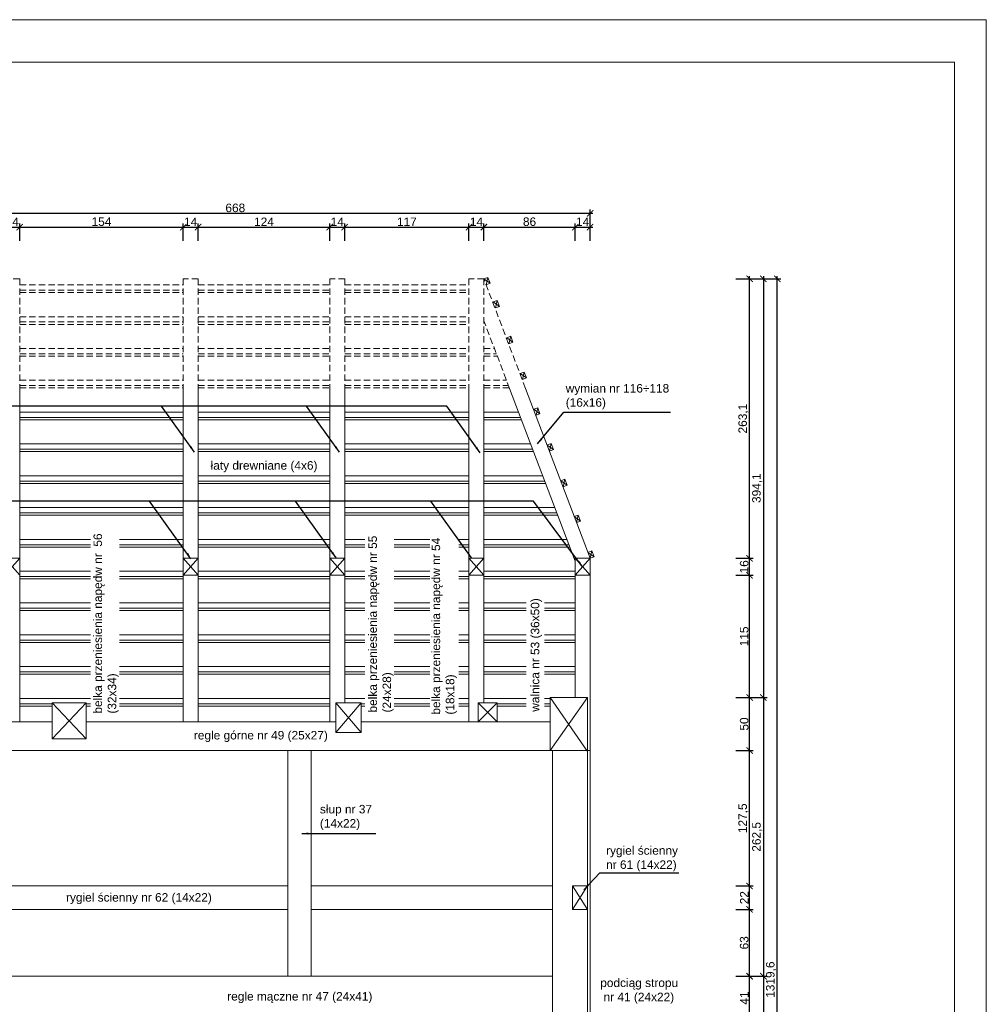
# Model space of a CAD drawing. Header units: millimetres. Extents: x -80660 to 263001, y 590205 to 619905.
# Tile 37 of 64: x 89988 to 99088, y 610634 to 619905. Entities that reach past the tile are written whole.
import ezdxf

# ---------------------------------------------------------------- set-up
doc = ezdxf.new("R2010")
doc.units = ezdxf.units.MM
doc.linetypes.add('DASHEDX2', pattern=[1.5, 1, -0.5])
doc.layers.add('l.c.9', color=3, linetype='Continuous', lineweight=9)
doc.layers.add('l.k.k. 5', color=4, linetype='DASHEDX2', lineweight=5)
doc.styles.add('styl1', font='arial.ttf')
doc.dimstyles.new('stefan', dxfattribs={"dimtxt": 80, "dimasz": 60, "dimexe": 35, "dimexo": 0, "dimgap": 10, "dimtad": 1, "dimdec": 1, "dimlfac": 0.1, "dimtxsty": 'styl1', "dimblk": 'ARCHTICK', "dimcen": 2.5, "dimdle": 25, "dimadec": 0, "dimazin": 0, "dimtfac": 1, "dimtdec": 1, "dimtmove": 0, "dimatfit": 3, "dimfxl": 1, "dimarcsym": 0})

# ---------------------------------------------------------------- blocks, each defined once
blk = doc.blocks.new('_ArchTick')
at = {"color": 0, "const_width": 0.15}
blk.add_lwpolyline([(-0.5, -0.5), (0.5, 0.5)], dxfattribs=at)
blk = doc.blocks.new('*D843')
at = {"layer": 'Defpoints', "color": 0}
for p in [(95357.6, 618081.4), (88677.6, 617951.4), (95357.6, 617951.4)]:
    blk.add_point(p, dxfattribs=at)
at = {"layer": 'l.c.9', "color": 0, "lineweight": -2}
for p, q in [((88652.6, 618081.4), (95382.6, 618081.4)), ((88677.6, 617951.4), (88677.6, 618116.4)), ((95357.6, 617951.4), (95357.6, 618116.4))]:
    blk.add_line(p, q, dxfattribs=at)
at = {"layer": 'l.c.9', "color": 0, "lineweight": -2, "xscale": 60, "yscale": 60, "zscale": 60, "rotation": 180}
blk.add_blockref('_ArchTick', (88677.6, 618081.4), dxfattribs=at)
at = {"layer": 'l.c.9', "color": 0, "lineweight": -2, "xscale": 60, "yscale": 60, "zscale": 60}
blk.add_blockref('_ArchTick', (95357.6, 618081.4), dxfattribs=at)
at = {"layer": 'l.c.9', "color": 0, "insert": (92017.6, 618132.3), "char_height": 80, "attachment_point": 5, "style": 'styl1'}
blk.add_mtext('668', dxfattribs=at)
blk = doc.blocks.new('*D846')
at = {"layer": 'Defpoints', "color": 0}
for p in [(89987.6, 617951.4), (89847.6, 617820.9), (89987.6, 617820.9)]:
    blk.add_point(p, dxfattribs=at)
at = {"layer": 'l.c.9', "color": 0, "lineweight": -2}
for p, q in [((89847.6, 617820.9), (89847.6, 617986.4)), ((89987.6, 617820.9), (89987.6, 617986.4)), ((89822.6, 617951.4), (90012.6, 617951.4))]:
    blk.add_line(p, q, dxfattribs=at)
at = {"layer": 'l.c.9', "color": 0, "lineweight": -2, "xscale": 60, "yscale": 60, "zscale": 60, "rotation": 180}
blk.add_blockref('_ArchTick', (89847.6, 617951.4), dxfattribs=at)
at = {"layer": 'l.c.9', "color": 0, "lineweight": -2, "xscale": 60, "yscale": 60, "zscale": 60}
blk.add_blockref('_ArchTick', (89987.6, 617951.4), dxfattribs=at)
at = {"layer": 'l.c.9', "color": 0, "insert": (89917.6, 618001.6), "char_height": 80, "attachment_point": 5, "style": 'styl1'}
blk.add_mtext('14', dxfattribs=at)
blk = doc.blocks.new('*D847')
at = {"layer": 'Defpoints', "color": 0}
for p in [(91527.6, 617951.4), (89987.6, 617820.9), (91527.6, 617820.9)]:
    blk.add_point(p, dxfattribs=at)
at = {"layer": 'l.c.9', "color": 0, "lineweight": -2}
for p, q in [((89987.6, 617820.9), (89987.6, 617986.4)), ((91527.6, 617820.9), (91527.6, 617986.4)), ((89962.6, 617951.4), (91552.6, 617951.4))]:
    blk.add_line(p, q, dxfattribs=at)
at = {"layer": 'l.c.9', "color": 0, "lineweight": -2, "xscale": 60, "yscale": 60, "zscale": 60, "rotation": 180}
blk.add_blockref('_ArchTick', (89987.6, 617951.4), dxfattribs=at)
at = {"layer": 'l.c.9', "color": 0, "lineweight": -2, "xscale": 60, "yscale": 60, "zscale": 60}
blk.add_blockref('_ArchTick', (91527.6, 617951.4), dxfattribs=at)
at = {"layer": 'l.c.9', "color": 0, "insert": (90757.6, 618002.3), "char_height": 80, "attachment_point": 5, "style": 'styl1'}
blk.add_mtext('154', dxfattribs=at)
blk = doc.blocks.new('*D848')
at = {"layer": 'Defpoints', "color": 0}
for p in [(91667.6, 617951.4), (91527.6, 617820.9), (91667.6, 617820.9)]:
    blk.add_point(p, dxfattribs=at)
at = {"layer": 'l.c.9', "color": 0, "lineweight": -2}
for p, q in [((91527.6, 617820.9), (91527.6, 617986.4)), ((91667.6, 617820.9), (91667.6, 617986.4)), ((91502.6, 617951.4), (91692.6, 617951.4))]:
    blk.add_line(p, q, dxfattribs=at)
at = {"layer": 'l.c.9', "color": 0, "lineweight": -2, "xscale": 60, "yscale": 60, "zscale": 60, "rotation": 180}
blk.add_blockref('_ArchTick', (91527.6, 617951.4), dxfattribs=at)
at = {"layer": 'l.c.9', "color": 0, "lineweight": -2, "xscale": 60, "yscale": 60, "zscale": 60}
blk.add_blockref('_ArchTick', (91667.6, 617951.4), dxfattribs=at)
at = {"layer": 'l.c.9', "color": 0, "insert": (91597.6, 618001.6), "char_height": 80, "attachment_point": 5, "style": 'styl1'}
blk.add_mtext('14', dxfattribs=at)
blk = doc.blocks.new('*D849')
at = {"layer": 'Defpoints', "color": 0}
for p in [(92907.6, 617951.4), (91667.6, 617820.9), (92907.6, 617820.9)]:
    blk.add_point(p, dxfattribs=at)
at = {"layer": 'l.c.9', "color": 0, "lineweight": -2}
for p, q in [((91667.6, 617820.9), (91667.6, 617986.4)), ((92907.6, 617820.9), (92907.6, 617986.4)), ((91642.6, 617951.4), (92932.6, 617951.4))]:
    blk.add_line(p, q, dxfattribs=at)
at = {"layer": 'l.c.9', "color": 0, "lineweight": -2, "xscale": 60, "yscale": 60, "zscale": 60, "rotation": 180}
blk.add_blockref('_ArchTick', (91667.6, 617951.4), dxfattribs=at)
at = {"layer": 'l.c.9', "color": 0, "lineweight": -2, "xscale": 60, "yscale": 60, "zscale": 60}
blk.add_blockref('_ArchTick', (92907.6, 617951.4), dxfattribs=at)
at = {"layer": 'l.c.9', "color": 0, "insert": (92287.6, 618001.6), "char_height": 80, "attachment_point": 5, "style": 'styl1'}
blk.add_mtext('124', dxfattribs=at)
blk = doc.blocks.new('*D850')
at = {"layer": 'Defpoints', "color": 0}
for p in [(93047.6, 617951.4), (92907.6, 617820.9), (93047.6, 617820.9)]:
    blk.add_point(p, dxfattribs=at)
at = {"layer": 'l.c.9', "color": 0, "lineweight": -2}
for p, q in [((92907.6, 617820.9), (92907.6, 617986.4)), ((93047.6, 617820.9), (93047.6, 617986.4)), ((92882.6, 617951.4), (93072.6, 617951.4))]:
    blk.add_line(p, q, dxfattribs=at)
at = {"layer": 'l.c.9', "color": 0, "lineweight": -2, "xscale": 60, "yscale": 60, "zscale": 60, "rotation": 180}
blk.add_blockref('_ArchTick', (92907.6, 617951.4), dxfattribs=at)
at = {"layer": 'l.c.9', "color": 0, "lineweight": -2, "xscale": 60, "yscale": 60, "zscale": 60}
blk.add_blockref('_ArchTick', (93047.6, 617951.4), dxfattribs=at)
at = {"layer": 'l.c.9', "color": 0, "insert": (92977.6, 618001.6), "char_height": 80, "attachment_point": 5, "style": 'styl1'}
blk.add_mtext('14', dxfattribs=at)
blk = doc.blocks.new('*D851')
at = {"layer": 'Defpoints', "color": 0}
for p in [(94217.6, 617951.4), (93047.6, 617820.9), (94217.6, 617820.9)]:
    blk.add_point(p, dxfattribs=at)
at = {"layer": 'l.c.9', "color": 0, "lineweight": -2}
for p, q in [((93047.6, 617820.9), (93047.6, 617986.4)), ((94217.6, 617820.9), (94217.6, 617986.4)), ((93022.6, 617951.4), (94242.6, 617951.4))]:
    blk.add_line(p, q, dxfattribs=at)
at = {"layer": 'l.c.9', "color": 0, "lineweight": -2, "xscale": 60, "yscale": 60, "zscale": 60, "rotation": 180}
blk.add_blockref('_ArchTick', (93047.6, 617951.4), dxfattribs=at)
at = {"layer": 'l.c.9', "color": 0, "lineweight": -2, "xscale": 60, "yscale": 60, "zscale": 60}
blk.add_blockref('_ArchTick', (94217.6, 617951.4), dxfattribs=at)
at = {"layer": 'l.c.9', "color": 0, "insert": (93632.6, 618001.6), "char_height": 80, "attachment_point": 5, "style": 'styl1'}
blk.add_mtext('117', dxfattribs=at)
blk = doc.blocks.new('*D852')
at = {"layer": 'Defpoints', "color": 0}
for p in [(94357.6, 617951.4), (94217.6, 617820.9), (94357.6, 617820.9)]:
    blk.add_point(p, dxfattribs=at)
at = {"layer": 'l.c.9', "color": 0, "lineweight": -2}
for p, q in [((94217.6, 617820.9), (94217.6, 617986.4)), ((94357.6, 617820.9), (94357.6, 617986.4)), ((94192.6, 617951.4), (94382.6, 617951.4))]:
    blk.add_line(p, q, dxfattribs=at)
at = {"layer": 'l.c.9', "color": 0, "lineweight": -2, "xscale": 60, "yscale": 60, "zscale": 60, "rotation": 180}
blk.add_blockref('_ArchTick', (94217.6, 617951.4), dxfattribs=at)
at = {"layer": 'l.c.9', "color": 0, "lineweight": -2, "xscale": 60, "yscale": 60, "zscale": 60}
blk.add_blockref('_ArchTick', (94357.6, 617951.4), dxfattribs=at)
at = {"layer": 'l.c.9', "color": 0, "insert": (94287.6, 618001.6), "char_height": 80, "attachment_point": 5, "style": 'styl1'}
blk.add_mtext('14', dxfattribs=at)
blk = doc.blocks.new('*D853')
at = {"layer": 'Defpoints', "color": 0}
for p in [(95217.6, 617951.4), (94357.6, 617820.9), (95217.6, 617820.9)]:
    blk.add_point(p, dxfattribs=at)
at = {"layer": 'l.c.9', "color": 0, "lineweight": -2}
for p, q in [((94357.6, 617820.9), (94357.6, 617986.4)), ((95217.6, 617820.9), (95217.6, 617986.4)), ((94332.6, 617951.4), (95242.6, 617951.4))]:
    blk.add_line(p, q, dxfattribs=at)
at = {"layer": 'l.c.9', "color": 0, "lineweight": -2, "xscale": 60, "yscale": 60, "zscale": 60, "rotation": 180}
blk.add_blockref('_ArchTick', (94357.6, 617951.4), dxfattribs=at)
at = {"layer": 'l.c.9', "color": 0, "lineweight": -2, "xscale": 60, "yscale": 60, "zscale": 60}
blk.add_blockref('_ArchTick', (95217.6, 617951.4), dxfattribs=at)
at = {"layer": 'l.c.9', "color": 0, "insert": (94787.6, 618002.3), "char_height": 80, "attachment_point": 5, "style": 'styl1'}
blk.add_mtext('86', dxfattribs=at)
blk = doc.blocks.new('*D854')
at = {"layer": 'Defpoints', "color": 0}
for p in [(95357.6, 617951.4), (95217.6, 617820.9), (95357.6, 617820.9)]:
    blk.add_point(p, dxfattribs=at)
at = {"layer": 'l.c.9', "color": 0, "lineweight": -2}
for p, q in [((95217.6, 617820.9), (95217.6, 617986.4)), ((95357.6, 617820.9), (95357.6, 617986.4)), ((95192.6, 617951.4), (95382.6, 617951.4))]:
    blk.add_line(p, q, dxfattribs=at)
at = {"layer": 'l.c.9', "color": 0, "lineweight": -2, "xscale": 60, "yscale": 60, "zscale": 60, "rotation": 180}
blk.add_blockref('_ArchTick', (95217.6, 617951.4), dxfattribs=at)
at = {"layer": 'l.c.9', "color": 0, "lineweight": -2, "xscale": 60, "yscale": 60, "zscale": 60}
blk.add_blockref('_ArchTick', (95357.6, 617951.4), dxfattribs=at)
at = {"layer": 'l.c.9', "color": 0, "insert": (95287.6, 618001.6), "char_height": 80, "attachment_point": 5, "style": 'styl1'}
blk.add_mtext('14', dxfattribs=at)
blk = doc.blocks.new('*D883')
at = {"layer": 'Defpoints', "color": 0}
for p in [(96729.5, 610898.3), (96859.5, 610898.3), (96729.5, 610488.3)]:
    blk.add_point(p, dxfattribs=at)
at = {"layer": 'l.c.9', "color": 0, "lineweight": -2}
for p, q in [((96859.5, 610463.3), (96859.5, 610923.3)), ((96729.5, 610898.3), (96894.5, 610898.3)), ((96729.5, 610488.3), (96894.5, 610488.3))]:
    blk.add_line(p, q, dxfattribs=at)
at = {"layer": 'l.c.9', "color": 0, "lineweight": -2, "xscale": 60, "yscale": 60, "zscale": 60}
for p, rotation in [((96859.5, 610898.3), 90), ((96859.5, 610488.3), 270)]:
    blk.add_blockref('_ArchTick', p, dxfattribs=dict(at, rotation=rotation))
at = {"layer": 'l.c.9', "color": 0, "insert": (96809.4, 610693.3), "char_height": 80, "attachment_point": 5, "rotation": 90, "style": 'styl1'}
blk.add_mtext('41', dxfattribs=at)
blk = doc.blocks.new('*D884')
at = {"layer": 'Defpoints', "color": 0}
for p in [(96729.5, 611528.3), (96859.5, 611528.3), (96729.5, 610898.3)]:
    blk.add_point(p, dxfattribs=at)
at = {"layer": 'l.c.9', "color": 0, "lineweight": -2}
for p, q in [((96729.5, 611528.3), (96894.5, 611528.3)), ((96859.5, 610873.3), (96859.5, 611553.3)), ((96729.5, 610898.3), (96894.5, 610898.3))]:
    blk.add_line(p, q, dxfattribs=at)
at = {"layer": 'l.c.9', "color": 0, "lineweight": -2, "xscale": 60, "yscale": 60, "zscale": 60}
for p, rotation in [((96859.5, 611528.3), 90), ((96859.5, 610898.3), 270)]:
    blk.add_blockref('_ArchTick', p, dxfattribs=dict(at, rotation=rotation))
at = {"layer": 'l.c.9', "color": 0, "insert": (96808.6, 611213.3), "char_height": 80, "attachment_point": 5, "rotation": 90, "style": 'styl1'}
blk.add_mtext('63', dxfattribs=at)
blk = doc.blocks.new('*D885')
at = {"layer": 'Defpoints', "color": 0}
for p in [(96729.5, 611748.3), (96859.5, 611748.3), (96729.5, 611528.3)]:
    blk.add_point(p, dxfattribs=at)
at = {"layer": 'l.c.9', "color": 0, "lineweight": -2}
for p, q in [((96729.5, 611748.3), (96894.5, 611748.3)), ((96859.5, 611503.3), (96859.5, 611773.3)), ((96729.5, 611528.3), (96894.5, 611528.3))]:
    blk.add_line(p, q, dxfattribs=at)
at = {"layer": 'l.c.9', "color": 0, "lineweight": -2, "xscale": 60, "yscale": 60, "zscale": 60}
for p, rotation in [((96859.5, 611748.3), 90), ((96859.5, 611528.3), 270)]:
    blk.add_blockref('_ArchTick', p, dxfattribs=dict(at, rotation=rotation))
at = {"layer": 'l.c.9', "color": 0, "insert": (96809.4, 611638.3), "char_height": 80, "attachment_point": 5, "rotation": 90, "style": 'styl1'}
blk.add_mtext('22', dxfattribs=at)
blk = doc.blocks.new('*D886')
at = {"layer": 'Defpoints', "color": 0}
for p in [(96729.5, 613023.3), (96859.5, 613023.3), (96729.5, 611748.3)]:
    blk.add_point(p, dxfattribs=at)
at = {"layer": 'l.c.9', "color": 0, "lineweight": -2}
for p, q in [((96859.5, 611723.3), (96859.5, 613048.3)), ((96729.5, 613023.3), (96894.5, 613023.3)), ((96729.5, 611748.3), (96894.5, 611748.3))]:
    blk.add_line(p, q, dxfattribs=at)
at = {"layer": 'l.c.9', "color": 0, "lineweight": -2, "xscale": 60, "yscale": 60, "zscale": 60}
for p, rotation in [((96859.5, 613023.3), 90), ((96859.5, 611748.3), 270)]:
    blk.add_blockref('_ArchTick', p, dxfattribs=dict(at, rotation=rotation))
at = {"layer": 'l.c.9', "color": 0, "insert": (96801.4, 612385.8), "char_height": 80, "attachment_point": 5, "rotation": 90, "style": 'styl1'}
blk.add_mtext('127,5', dxfattribs=at)
blk = doc.blocks.new('*D887')
at = {"layer": 'Defpoints', "color": 0}
for p in [(96729.5, 613523.3), (96859.5, 613523.3), (96729.5, 613023.3)]:
    blk.add_point(p, dxfattribs=at)
at = {"layer": 'l.c.9', "color": 0, "lineweight": -2}
for p, q in [((96729.5, 613523.3), (96894.5, 613523.3)), ((96859.5, 612998.3), (96859.5, 613548.3)), ((96729.5, 613023.3), (96894.5, 613023.3))]:
    blk.add_line(p, q, dxfattribs=at)
at = {"layer": 'l.c.9', "color": 0, "lineweight": -2, "xscale": 60, "yscale": 60, "zscale": 60}
for p, rotation in [((96859.5, 613523.3), 90), ((96859.5, 613023.3), 270)]:
    blk.add_blockref('_ArchTick', p, dxfattribs=dict(at, rotation=rotation))
at = {"layer": 'l.c.9', "color": 0, "insert": (96808.7, 613273.3), "char_height": 80, "attachment_point": 5, "rotation": 90, "style": 'styl1'}
blk.add_mtext('50', dxfattribs=at)
blk = doc.blocks.new('*D888')
at = {"layer": 'Defpoints', "color": 0}
for p in [(96729.5, 614673.3), (96859.5, 614673.3), (96729.5, 613523.3)]:
    blk.add_point(p, dxfattribs=at)
at = {"layer": 'l.c.9', "color": 0, "lineweight": -2}
for p, q in [((96729.5, 614673.3), (96894.5, 614673.3)), ((96859.5, 613498.3), (96859.5, 614698.3)), ((96729.5, 613523.3), (96894.5, 613523.3))]:
    blk.add_line(p, q, dxfattribs=at)
at = {"layer": 'l.c.9', "color": 0, "lineweight": -2, "xscale": 60, "yscale": 60, "zscale": 60}
for p, rotation in [((96859.5, 614673.3), 90), ((96859.5, 613523.3), 270)]:
    blk.add_blockref('_ArchTick', p, dxfattribs=dict(at, rotation=rotation))
at = {"layer": 'l.c.9', "color": 0, "insert": (96808.7, 614098.3), "char_height": 80, "attachment_point": 5, "rotation": 90, "style": 'styl1'}
blk.add_mtext('115', dxfattribs=at)
blk = doc.blocks.new('*D889')
at = {"layer": 'Defpoints', "color": 0}
for p in [(96729.5, 614833.3), (96859.5, 614833.3), (96729.5, 614673.3)]:
    blk.add_point(p, dxfattribs=at)
at = {"layer": 'l.c.9', "color": 0, "lineweight": -2}
for p, q in [((96729.5, 614833.3), (96894.5, 614833.3)), ((96859.5, 614648.3), (96859.5, 614858.3)), ((96729.5, 614673.3), (96894.5, 614673.3))]:
    blk.add_line(p, q, dxfattribs=at)
at = {"layer": 'l.c.9', "color": 0, "lineweight": -2, "xscale": 60, "yscale": 60, "zscale": 60}
for p, rotation in [((96859.5, 614833.3), 90), ((96859.5, 614673.3), 270)]:
    blk.add_blockref('_ArchTick', p, dxfattribs=dict(at, rotation=rotation))
at = {"layer": 'l.c.9', "color": 0, "insert": (96808.7, 614753.3), "char_height": 80, "attachment_point": 5, "rotation": 90, "style": 'styl1'}
blk.add_mtext('16', dxfattribs=at)
blk = doc.blocks.new('*D890')
at = {"layer": 'Defpoints', "color": 0}
for p in [(96729.5, 617464.4), (96859.5, 617464.4), (96729.5, 614833.3)]:
    blk.add_point(p, dxfattribs=at)
at = {"layer": 'l.c.9', "color": 0, "lineweight": -2}
for p, q in [((96859.5, 614808.3), (96859.5, 617489.4)), ((96729.5, 617464.4), (96894.5, 617464.4)), ((96729.5, 614833.3), (96894.5, 614833.3))]:
    blk.add_line(p, q, dxfattribs=at)
at = {"layer": 'l.c.9', "color": 0, "lineweight": -2, "xscale": 60, "yscale": 60, "zscale": 60}
for p, rotation in [((96859.5, 617464.4), 90), ((96859.5, 614833.3), 270)]:
    blk.add_blockref('_ArchTick', p, dxfattribs=dict(at, rotation=rotation))
at = {"layer": 'l.c.9', "color": 0, "insert": (96801.4, 616148.9), "char_height": 80, "attachment_point": 5, "rotation": 90, "style": 'styl1'}
blk.add_mtext('263,1', dxfattribs=at)
blk = doc.blocks.new('*D891')
at = {"layer": 'Defpoints', "color": 0}
for p in [(96859.5, 617464.4), (96859.5, 613523.3), (96989.5, 613523.3)]:
    blk.add_point(p, dxfattribs=at)
at = {"layer": 'l.c.9', "color": 0, "lineweight": -2}
for p, q in [((96989.5, 617489.4), (96989.5, 613498.3)), ((96859.5, 617464.4), (97024.5, 617464.4)), ((96859.5, 613523.3), (97024.5, 613523.3))]:
    blk.add_line(p, q, dxfattribs=at)
at = {"layer": 'l.c.9', "color": 0, "lineweight": -2, "xscale": 60, "yscale": 60, "zscale": 60}
for p, rotation in [((96989.5, 617464.4), 90), ((96989.5, 613523.3), 270)]:
    blk.add_blockref('_ArchTick', p, dxfattribs=dict(at, rotation=rotation))
at = {"layer": 'l.c.9', "color": 0, "insert": (96931.4, 615493.9), "char_height": 80, "attachment_point": 5, "rotation": 90, "style": 'styl1'}
blk.add_mtext('394,1', dxfattribs=at)
blk = doc.blocks.new('*D892')
at = {"layer": 'Defpoints', "color": 0}
for p in [(96859.5, 613523.3), (96859.5, 610898.3), (96989.5, 610898.3)]:
    blk.add_point(p, dxfattribs=at)
at = {"layer": 'l.c.9', "color": 0, "lineweight": -2}
for p, q in [((96859.5, 613523.3), (97024.5, 613523.3)), ((96989.5, 613548.3), (96989.5, 610873.3)), ((96859.5, 610898.3), (97024.5, 610898.3))]:
    blk.add_line(p, q, dxfattribs=at)
at = {"layer": 'l.c.9', "color": 0, "lineweight": -2, "xscale": 60, "yscale": 60, "zscale": 60}
for p, rotation in [((96989.5, 613523.3), 90), ((96989.5, 610898.3), 270)]:
    blk.add_blockref('_ArchTick', p, dxfattribs=dict(at, rotation=rotation))
at = {"layer": 'l.c.9', "color": 0, "insert": (96931.4, 612210.8), "char_height": 80, "attachment_point": 5, "rotation": 90, "style": 'styl1'}
blk.add_mtext('262,5', dxfattribs=at)
blk = doc.blocks.new('*D893')
at = {"layer": 'Defpoints', "color": 0}
for p in [(96859.5, 610898.3), (96859.5, 608136.3), (96989.5, 608136.3)]:
    blk.add_point(p, dxfattribs=at)
at = {"layer": 'l.c.9', "color": 0, "lineweight": -2}
for p, q in [((96989.5, 610923.3), (96989.5, 608111.3)), ((96859.5, 610898.3), (97024.5, 610898.3)), ((96859.5, 608136.3), (97024.5, 608136.3))]:
    blk.add_line(p, q, dxfattribs=at)
at = {"layer": 'l.c.9', "color": 0, "lineweight": -2, "xscale": 60, "yscale": 60, "zscale": 60}
for p, rotation in [((96989.5, 610898.3), 90), ((96989.5, 608136.3), 270)]:
    blk.add_blockref('_ArchTick', p, dxfattribs=dict(at, rotation=rotation))
at = {"layer": 'l.c.9', "color": 0, "insert": (96931.4, 609517.3), "char_height": 80, "attachment_point": 5, "rotation": 90, "style": 'styl1'}
blk.add_mtext('276,2', dxfattribs=at)
blk = doc.blocks.new('*D895')
at = {"layer": 'Defpoints', "color": 0}
for p in [(96989.5, 617464.4), (97119.5, 617464.4), (96989.5, 604268.3)]:
    blk.add_point(p, dxfattribs=at)
at = {"layer": 'l.c.9', "color": 0, "lineweight": -2}
for p, q in [((97119.5, 604243.3), (97119.5, 617489.4)), ((96989.5, 617464.4), (97154.5, 617464.4)), ((96989.5, 604268.3), (97154.5, 604268.3))]:
    blk.add_line(p, q, dxfattribs=at)
at = {"layer": 'l.c.9', "color": 0, "lineweight": -2, "xscale": 60, "yscale": 60, "zscale": 60}
for p, rotation in [((97119.5, 617464.4), 90), ((97119.5, 604268.3), 270)]:
    blk.add_blockref('_ArchTick', p, dxfattribs=dict(at, rotation=rotation))
at = {"layer": 'l.c.9', "color": 0, "insert": (97061.4, 610866.4), "char_height": 80, "attachment_point": 5, "rotation": 90, "style": 'styl1'}
blk.add_mtext('1319,6', dxfattribs=at)

msp = doc.modelspace()

# ---------------------------------------------------------------- linework, layer by layer
at = {"layer": 'l.c.9', "color": 0}
for p, q in [((99087.96, 619904.52), (84237.95, 619904.52)), ((99087.96, 619904.52), (99087.96, 598904.52)), ((98787.96, 619504.52), (86237.95, 619504.52)), ((98787.96, 619504.52), (98787.96, 599204.52)), ((94395.06, 617478.56), (94357.64, 617464.42)), ((94357.64, 617464.42), (94416.27, 617422.43)), ((94378.85, 617408.29), (94395.06, 617478.56)), ((94416.27, 617422.43), (94378.85, 617408.29)), ((94416.27, 617422.43), (94395.06, 617478.56)), ((94483.09, 617260.93), (94445.68, 617246.79)), ((94445.68, 617246.79), (94504.3, 617204.8)), ((94466.88, 617190.66), (94483.09, 617260.93)), ((94504.3, 617204.8), (94483.09, 617260.93)), ((94504.3, 617204.8), (94466.88, 617190.66)), ((94610.34, 616924.17), (94572.93, 616910.03)), ((94572.93, 616910.03), (94631.55, 616868.04)), ((94594.13, 616853.9), (94610.34, 616924.17)), ((94631.55, 616868.04), (94594.13, 616853.9)), ((94631.55, 616868.04), (94610.34, 616924.17)), ((94737.6, 616587.41), (94700.18, 616573.27)), ((94700.18, 616573.27), (94758.8, 616531.28)), ((94721.39, 616517.14), (94737.6, 616587.41)), ((94758.8, 616531.28), (94737.6, 616587.41)), ((94758.8, 616531.28), (94721.39, 616517.14)), ((89987.64, 616433.6), (89987.64, 613293.35)), ((91527.64, 616433.6), (91527.64, 613293.35)), ((91667.64, 616433.6), (91667.64, 613293.35)), ((92907.64, 616433.6), (92907.64, 613293.35)), ((93047.64, 616433.6), (93047.64, 613473.35)), ((94217.64, 616433.6), (94217.64, 613293.35)), ((94357.64, 616433.6), (94357.64, 613473.35)), ((95217.64, 614807.64), (94599.66, 616433.6)), ((95357.64, 614833.35), (94749.43, 616433.6)), ((89987.64, 616209.73), (91527.64, 616209.73)), ((91667.64, 616209.73), (92907.64, 616209.73)), ((93047.64, 616209.73), (94217.64, 616209.73)), ((94357.64, 616209.73), (94684.74, 616209.73)), ((94864.85, 616250.65), (94827.43, 616236.51)), ((94827.43, 616236.51), (94886.05, 616194.52)), ((94848.64, 616180.38), (94864.85, 616250.65)), ((94886.05, 616194.52), (94848.64, 616180.38)), ((94886.05, 616194.52), (94864.85, 616250.65)), ((89987.64, 616159.81), (91527.64, 616159.81)), ((89987.64, 616137.62), (91527.64, 616137.62)), ((91667.64, 616159.81), (92907.64, 616159.81)), ((91667.64, 616137.62), (92907.64, 616137.62)), ((93047.64, 616159.81), (94217.64, 616159.81)), ((93047.64, 616137.62), (94217.64, 616137.62)), ((94357.64, 616159.81), (94703.72, 616159.81)), ((94357.64, 616137.62), (94712.15, 616137.62)), ((94992.1, 615913.89), (94954.68, 615899.75)), ((94975.89, 615843.62), (94992.1, 615913.89)), ((95013.31, 615857.76), (94992.1, 615913.89)), ((89987.64, 615910.23), (91527.64, 615910.23)), ((89987.64, 615860.31), (91527.64, 615860.31)), ((89987.64, 615838.11), (91527.64, 615838.11)), ((91667.64, 615910.23), (92907.64, 615910.23)), ((91667.64, 615860.31), (92907.64, 615860.31)), ((91667.64, 615838.11), (92907.64, 615838.11)), ((93047.64, 615910.23), (94217.64, 615910.23)), ((93047.64, 615860.31), (94217.64, 615860.31)), ((93047.64, 615838.11), (94217.64, 615838.11)), ((94357.64, 615910.23), (94798.58, 615910.23)), ((94357.64, 615860.31), (94817.55, 615860.31)), ((94357.64, 615838.11), (94825.98, 615838.11)), ((94954.68, 615899.75), (95013.31, 615857.76)), ((95013.31, 615857.76), (94975.89, 615843.62)), ((89987.64, 615610.72), (91527.64, 615610.72)), ((89987.64, 615560.8), (91527.64, 615560.8)), ((91667.64, 615610.72), (92907.64, 615610.72)), ((91667.64, 615560.8), (92907.64, 615560.8)), ((93047.64, 615610.72), (94217.64, 615610.72)), ((93047.64, 615560.8), (94217.64, 615560.8)), ((94357.64, 615610.72), (94912.41, 615610.72)), ((94357.64, 615560.8), (94931.38, 615560.8)), ((95119.35, 615577.13), (95081.93, 615562.99)), ((95081.93, 615562.99), (95140.56, 615521)), ((95103.14, 615506.87), (95119.35, 615577.13)), ((95140.56, 615521), (95119.35, 615577.13)), ((89987.64, 615538.61), (91527.64, 615538.61)), ((91667.64, 615538.61), (92907.64, 615538.61)), ((93047.64, 615538.61), (94217.64, 615538.61)), ((94357.64, 615538.61), (94939.82, 615538.61)), ((95140.56, 615521), (95103.14, 615506.87)), ((89987.64, 615311.22), (91527.64, 615311.22)), ((91667.64, 615311.22), (92907.64, 615311.22)), ((93047.64, 615311.22), (94217.64, 615311.22)), ((94357.64, 615311.22), (95026.24, 615311.22)), ((89987.64, 615261.3), (91527.64, 615261.3)), ((89987.64, 615239.11), (91527.64, 615239.11)), ((91667.64, 615261.3), (92907.64, 615261.3)), ((91667.64, 615239.11), (92907.64, 615239.11)), ((93047.64, 615261.3), (94217.64, 615261.3)), ((93047.64, 615239.11), (94217.64, 615239.11)), ((94357.64, 615261.3), (95045.22, 615261.3)), ((94357.64, 615239.11), (95053.65, 615239.11)), ((95246.6, 615240.37), (95209.18, 615226.23)), ((95209.18, 615226.23), (95267.81, 615184.24)), ((95230.39, 615170.11), (95246.6, 615240.37)), ((95267.81, 615184.24), (95230.39, 615170.11)), ((95267.81, 615184.24), (95246.6, 615240.37)), ((89987.64, 615011.71), (90652.89, 615011.71)), ((90926.53, 615011.71), (91527.64, 615011.71)), ((91667.64, 615011.71), (92907.64, 615011.71)), ((93047.64, 615011.71), (93238.31, 615011.71)), ((93511.95, 615011.71), (93847.98, 615011.71)), ((94121.62, 615011.71), (94217.64, 615011.71)), ((94357.64, 615011.71), (95140.08, 615011.71)), ((89987.64, 614961.8), (90652.89, 614961.8)), ((89987.64, 614939.6), (90652.89, 614939.6)), ((90926.53, 614961.8), (91527.64, 614961.8)), ((90926.53, 614939.6), (91527.64, 614939.6)), ((91667.64, 614961.8), (92907.64, 614961.8)), ((91667.64, 614939.6), (92907.64, 614939.6)), ((93047.64, 614961.8), (93238.31, 614961.8)), ((93047.64, 614939.6), (93238.31, 614939.6)), ((93511.95, 614961.8), (93847.98, 614961.8)), ((93511.95, 614939.6), (93847.98, 614939.6)), ((94121.62, 614961.8), (94217.64, 614961.8)), ((94121.62, 614939.6), (94217.64, 614939.6)), ((94357.64, 614961.8), (95159.05, 614961.8)), ((94357.64, 614939.6), (95167.48, 614939.6)), ((95373.85, 614903.61), (95336.43, 614889.47)), ((95357.64, 614833.35), (95373.85, 614903.61)), ((95395.06, 614847.48), (95373.85, 614903.61)), ((89847.64, 614833.35), (89987.64, 614673.35)), ((89987.64, 614833.35), (89847.64, 614673.35)), ((89847.64, 614833.35), (89987.64, 614833.35)), ((91667.64, 614833.35), (91527.64, 614673.35)), ((91527.64, 614833.35), (91667.64, 614673.35)), ((91527.64, 614833.35), (91667.64, 614833.35)), ((92907.64, 614833.35), (93047.64, 614673.35)), ((92907.64, 614673.35), (93047.64, 614833.35)), ((92907.64, 614833.35), (93047.64, 614833.35)), ((94217.64, 614673.35), (94357.64, 614833.35)), ((94217.64, 614833.35), (94357.64, 614673.35)), ((94217.64, 614833.35), (94357.64, 614833.35)), ((95217.64, 614673.35), (95357.64, 614833.35)), ((95217.64, 614833.35), (95357.64, 614673.35)), ((95217.64, 614833.35), (95357.64, 614833.35)), ((95217.64, 614833.35), (95217.64, 613523.35)), ((95336.43, 614889.47), (95395.06, 614847.48)), ((95395.06, 614847.48), (95357.64, 614833.35)), ((95357.64, 613023.35), (95357.64, 614833.35)), ((89987.64, 614712.21), (90652.89, 614712.21)), ((90926.53, 614712.21), (91527.64, 614712.21)), ((91667.64, 614712.21), (92907.64, 614712.21)), ((93047.64, 614712.21), (93238.31, 614712.21)), ((93511.95, 614712.21), (93847.98, 614712.21)), ((94121.62, 614712.21), (94217.64, 614712.21)), ((94357.64, 614712.21), (95217.64, 614712.21)), ((89987.64, 614662.29), (90652.89, 614662.29)), ((89987.64, 614640.1), (90652.89, 614640.1)), ((90926.53, 614662.29), (91527.64, 614662.29)), ((90926.53, 614640.1), (91527.64, 614640.1)), ((91527.64, 614673.35), (91667.64, 614673.35)), ((91667.64, 614662.29), (92907.64, 614662.29)), ((91667.64, 614640.1), (92907.64, 614640.1)), ((92907.64, 614673.35), (93047.64, 614673.35)), ((93047.64, 614662.29), (93238.31, 614662.29)), ((93047.64, 614640.1), (93238.31, 614640.1)), ((93511.95, 614662.29), (93847.98, 614662.29)), ((93511.95, 614640.1), (93847.98, 614640.1)), ((94121.62, 614662.29), (94217.64, 614662.29)), ((94121.62, 614640.1), (94217.64, 614640.1)), ((94217.64, 614673.35), (94357.64, 614673.35)), ((94357.64, 614662.29), (95217.64, 614662.29)), ((94357.64, 614640.1), (95217.64, 614640.1)), ((95217.64, 614673.35), (95357.64, 614673.35)), ((89987.64, 614412.71), (90652.89, 614412.71)), ((89987.64, 614362.79), (90652.89, 614362.79)), ((89987.64, 614340.6), (90652.89, 614340.6)), ((90926.53, 614412.71), (91527.64, 614412.71)), ((90926.53, 614362.79), (91527.64, 614362.79)), ((90926.53, 614340.6), (91527.64, 614340.6)), ((91667.64, 614412.71), (92907.64, 614412.71)), ((91667.64, 614362.79), (92907.64, 614362.79)), ((91667.64, 614340.6), (92907.64, 614340.6)), ((93047.64, 614412.71), (93238.31, 614412.71)), ((93047.64, 614362.79), (93238.31, 614362.79)), ((93047.64, 614340.6), (93238.31, 614340.6)), ((93511.95, 614412.71), (93847.98, 614412.71)), ((93511.95, 614362.79), (93847.98, 614362.79)), ((93511.95, 614340.6), (93847.98, 614340.6)), ((94121.62, 614412.71), (94217.64, 614412.71)), ((94121.62, 614362.79), (94217.64, 614362.79)), ((94121.62, 614340.6), (94217.64, 614340.6)), ((94357.64, 614412.71), (94755.35, 614412.71)), ((94357.64, 614362.79), (94755.35, 614362.79)), ((94357.64, 614340.6), (94755.35, 614340.6)), ((94928.18, 614412.71), (95217.64, 614412.71)), ((94928.18, 614362.79), (95217.64, 614362.79)), ((94928.18, 614340.6), (95217.64, 614340.6)), ((89987.64, 614113.2), (90652.89, 614113.2)), ((89987.64, 614063.29), (90652.89, 614063.29)), ((90926.53, 614113.2), (91527.64, 614113.2)), ((90926.53, 614063.29), (91527.64, 614063.29)), ((91667.64, 614113.2), (92907.64, 614113.2)), ((91667.64, 614063.29), (92907.64, 614063.29)), ((93047.64, 614113.2), (93238.31, 614113.2)), ((93047.64, 614063.29), (93238.31, 614063.29)), ((93511.95, 614113.2), (93847.98, 614113.2)), ((93511.95, 614063.29), (93847.98, 614063.29)), ((94121.62, 614113.2), (94217.64, 614113.2)), ((94121.62, 614063.29), (94217.64, 614063.29)), ((94357.64, 614113.2), (94755.35, 614113.2)), ((94357.64, 614063.29), (94755.35, 614063.29)), ((94928.18, 614113.2), (95217.64, 614113.2)), ((94928.18, 614063.29), (95217.64, 614063.29)), ((89987.64, 614041.09), (90652.89, 614041.09)), ((90926.53, 614041.09), (91527.64, 614041.09)), ((91667.64, 614041.09), (92907.64, 614041.09)), ((93047.64, 614041.09), (93238.31, 614041.09)), ((93511.95, 614041.09), (93847.98, 614041.09)), ((94121.62, 614041.09), (94217.64, 614041.09)), ((94357.64, 614041.09), (94755.35, 614041.09)), ((94928.18, 614041.09), (95217.64, 614041.09)), ((89987.64, 613813.7), (90652.89, 613813.7)), ((90926.53, 613813.7), (91527.64, 613813.7)), ((91667.64, 613813.7), (92907.64, 613813.7)), ((93047.64, 613813.7), (93238.31, 613813.7)), ((93511.95, 613813.7), (93847.98, 613813.7)), ((94121.62, 613813.7), (94217.64, 613813.7)), ((94357.64, 613813.7), (94755.35, 613813.7)), ((94928.18, 613813.7), (95217.64, 613813.7)), ((89987.64, 613763.78), (90652.89, 613763.78)), ((89987.64, 613741.59), (90652.89, 613741.59)), ((90926.53, 613763.78), (91527.64, 613763.78)), ((90926.53, 613741.59), (91527.64, 613741.59)), ((91667.64, 613763.78), (92907.64, 613763.78)), ((91667.64, 613741.59), (92907.64, 613741.59)), ((93047.64, 613763.78), (93238.31, 613763.78)), ((93047.64, 613741.59), (93238.31, 613741.59)), ((93511.95, 613763.78), (93847.98, 613763.78)), ((93511.95, 613741.59), (93847.98, 613741.59)), ((94121.62, 613763.78), (94217.64, 613763.78)), ((94121.62, 613741.59), (94217.64, 613741.59)), ((94357.64, 613763.78), (94755.35, 613763.78)), ((94357.64, 613741.59), (94755.35, 613741.59)), ((94928.18, 613763.78), (95217.64, 613763.78)), ((94928.18, 613741.59), (95217.64, 613741.59)), ((89987.64, 613514.2), (90652.89, 613514.2)), ((90926.53, 613514.2), (91527.64, 613514.2)), ((91667.64, 613514.2), (92907.64, 613514.2)), ((93047.64, 613514.2), (93238.31, 613514.2)), ((93511.95, 613514.2), (93847.98, 613514.2)), ((94121.62, 613514.2), (94217.64, 613514.2)), ((94357.64, 613514.2), (94755.35, 613514.2)), ((94928.18, 613514.2), (94982.64, 613514.2)), ((95332.64, 613523.35), (94982.64, 613023.35)), ((94982.64, 613523.35), (95332.64, 613013.35)), ((95332.64, 613523.35), (94982.64, 613523.35)), ((94982.64, 613523.35), (94982.64, 613023.35)), ((95332.64, 604268.35), (95332.64, 613523.35)), ((89987.64, 613464.28), (90292.64, 613464.28)), ((89987.64, 613442.09), (90292.64, 613442.09)), ((90292.64, 613473.35), (90292.64, 613133.35)), ((90612.64, 613473.35), (90292.64, 613133.35)), ((90292.64, 613473.35), (90612.64, 613133.35)), ((90612.64, 613473.35), (90292.64, 613473.35)), ((90332.64, 613473.35), (90612.64, 613473.35)), ((90612.64, 613473.35), (90612.64, 613133.35)), ((90612.64, 613464.28), (90652.89, 613464.28)), ((90612.64, 613442.09), (90652.89, 613442.09)), ((90926.53, 613464.28), (91527.64, 613464.28)), ((90926.53, 613442.09), (91527.64, 613442.09)), ((91667.64, 613464.28), (92907.64, 613464.28)), ((91667.64, 613442.09), (92907.64, 613442.09)), ((93202.64, 613473.35), (92962.64, 613473.35)), ((92962.64, 613473.35), (93202.64, 613193.35)), ((92962.64, 613193.35), (93202.64, 613473.35)), ((92962.64, 613193.35), (92962.64, 613473.35)), ((93202.64, 613193.35), (93202.64, 613473.35)), ((93202.64, 613464.28), (93238.31, 613464.28)), ((93202.64, 613442.09), (93238.31, 613442.09)), ((93511.95, 613464.28), (93847.98, 613464.28)), ((93511.95, 613442.09), (93847.98, 613442.09)), ((94121.62, 613464.28), (94217.64, 613464.28)), ((94121.62, 613442.09), (94217.64, 613442.09)), ((94302.64, 613473.35), (94302.64, 613293.35)), ((94482.64, 613473.35), (94302.64, 613473.35)), ((94482.64, 613473.35), (94302.64, 613293.35)), ((94302.64, 613473.35), (94482.64, 613293.35)), ((94482.64, 613473.35), (94482.64, 613293.35)), ((94482.64, 613464.28), (94755.35, 613464.28)), ((94482.64, 613442.09), (94755.35, 613442.09)), ((94928.18, 613464.28), (94982.64, 613464.28)), ((94928.18, 613442.09), (94982.64, 613442.09)), ((90292.64, 613293.35), (89902.64, 613293.35)), ((92962.64, 613293.35), (90612.64, 613293.35)), ((94982.64, 613293.35), (93202.64, 613293.35)), ((90292.64, 613133.35), (90612.64, 613133.35)), ((93202.64, 613193.35), (92962.64, 613193.35)), ((95357.64, 613023.35), (88677.64, 613023.35)), ((92512.64, 610898.35), (92512.64, 613023.35)), ((92732.64, 610898.35), (92732.64, 613023.35)), ((95002.64, 613023.35), (95002.64, 608168.35)), ((95357.64, 613023.35), (95357.64, 604208.35)), ((89902.64, 611748.35), (92512.64, 611748.35)), ((92732.64, 611748.35), (95002.64, 611748.35)), ((95192.64, 611528.35), (95192.64, 611748.35)), ((95192.64, 611748.35), (95332.64, 611748.35)), ((95192.64, 611748.35), (95332.64, 611528.35)), ((95192.64, 611528.35), (95332.64, 611748.35)), ((89902.64, 611528.35), (92512.64, 611528.35)), ((92732.64, 611528.35), (95002.64, 611528.35)), ((95192.64, 611528.35), (95332.64, 611528.35)), ((89902.64, 610898.35), (95002.64, 610898.35))]:
    msp.add_line(p, q, dxfattribs=at)
at = {"layer": 'l.k.k. 5', "color": 0, "ltscale": 60}
for p, q in [((89987.64, 617464.42), (89847.64, 617464.42)), ((89987.64, 617464.42), (89987.64, 616433.6)), ((89987.64, 617407.74), (91527.64, 617407.74)), ((91527.64, 617464.42), (91527.64, 616433.6)), ((91667.64, 617464.42), (91527.64, 617464.42)), ((91667.64, 617464.42), (91667.64, 616433.6)), ((91667.64, 617407.74), (92907.64, 617407.74)), ((92907.64, 617464.42), (92907.64, 616433.6)), ((93047.64, 617464.42), (92907.64, 617464.42)), ((93047.64, 617464.42), (93047.64, 616433.6)), ((93047.64, 617407.74), (94217.64, 617407.74)), ((94357.64, 617464.42), (94217.64, 617464.42)), ((94217.64, 617464.42), (94217.64, 616433.6)), ((94357.64, 617464.42), (94357.64, 616433.6)), ((94749.43, 616433.6), (94357.64, 617464.42)), ((89987.64, 617357.83), (91527.64, 617357.83)), ((89987.64, 617335.63), (91527.64, 617335.63)), ((91667.64, 617357.83), (92907.64, 617357.83)), ((91667.64, 617335.63), (92907.64, 617335.63)), ((93047.64, 617357.83), (94217.64, 617357.83)), ((93047.64, 617335.63), (94217.64, 617335.63)), ((89987.64, 617108.24), (91527.64, 617108.24)), ((89987.64, 617058.32), (91527.64, 617058.32)), ((89987.64, 617036.13), (91527.64, 617036.13)), ((91667.64, 617108.24), (92907.64, 617108.24)), ((91667.64, 617058.32), (92907.64, 617058.32)), ((91667.64, 617036.13), (92907.64, 617036.13)), ((93047.64, 617108.24), (94217.64, 617108.24)), ((93047.64, 617058.32), (94217.64, 617058.32)), ((93047.64, 617036.13), (94217.64, 617036.13)), ((94599.66, 616433.6), (94357.64, 617070.36)), ((89987.64, 616808.74), (91527.64, 616808.74)), ((89987.64, 616758.82), (91527.64, 616758.82)), ((91667.64, 616808.74), (92907.64, 616808.74)), ((91667.64, 616758.82), (92907.64, 616758.82)), ((93047.64, 616808.74), (94217.64, 616808.74)), ((93047.64, 616758.82), (94217.64, 616758.82)), ((94357.64, 616808.74), (94457.08, 616808.74)), ((94357.64, 616758.82), (94476.05, 616758.82)), ((89987.64, 616736.62), (91527.64, 616736.62)), ((91667.64, 616736.62), (92907.64, 616736.62)), ((93047.64, 616736.62), (94217.64, 616736.62)), ((94357.64, 616736.62), (94484.49, 616736.62)), ((89987.64, 616509.23), (91527.64, 616509.23)), ((91667.64, 616509.23), (92907.64, 616509.23)), ((93047.64, 616509.23), (94217.64, 616509.23)), ((94357.64, 616509.23), (94570.91, 616509.23)), ((89987.64, 616459.31), (91527.64, 616459.31)), ((89987.64, 616437.12), (91527.64, 616437.12)), ((91667.64, 616459.31), (92907.64, 616459.31)), ((91667.64, 616437.12), (92907.64, 616437.12)), ((93047.64, 616459.31), (94217.64, 616459.31)), ((93047.64, 616437.12), (94217.64, 616437.12)), ((94357.64, 616459.31), (94589.88, 616459.31)), ((94357.64, 616437.12), (94598.32, 616437.12))]:
    msp.add_line(p, q, dxfattribs=at)

# ---------------------------------------------------------------- texts
at = {"layer": 'l.c.9', "color": 0, "char_height": 80, "width": 2924.252, "attachment_point": 1}
for s, insert in [('{\\fArial|b0|i0|c238|p34;wymian nr 116\\fArial|b0|i0|c238|p32;÷118 \\P\\fArial|b0|i0|c238|p34;(16x16)}', (95128.29, 616474.03)), ('{\\fArial|b0|i0|c238|p34;łaty drewniane (4x6)}', (91784.96, 615748.07)), ('{\\fArial|b0|i0|c238|p34;regle górne nr 49 (25x27)}', (91627.58, 613207.92)), ('{\\fArial|b0|i0|c238|p34; \\Psłup nr 37\\P(14x22)}', (92814.01, 612645.01)), ('{\\fArial|b0|i0|c238|p34;rygiel ścienny \\Pnr 61 (14x22)}', (95508.25, 612122.64)), ('{\\fArial|b0|i0|c238|p34;rygiel ścienny nr 62 (14x22)}', (90423.74, 611681.21)), ('{\\fArial|b0|i0|c238|p34;podciąg stropu\\P nr 41 (24x22)}', (95453.43, 610876.95)), ('{\\fArial|b0|i0|c238|p34;regle mączne nr 47 (24x41)}', (91941.5, 610749.79))]:
    msp.add_mtext(s, dxfattribs=dict(at, insert=insert))
at = {"layer": 'l.c.9', "color": 0, "char_height": 80, "width": 2924.252, "attachment_point": 1, "rotation": 90}
for s, insert in [('{\\fArial|b0|i0|c238|p34;belka przeniesienia napędw nr  56 \\P(32x34)}', (90682.93, 613371.31)), ('{\\fArial|b0|i0|c238|p34;belka przeniesienia napędw nr 55 \\P(24x28)}', (93270.77, 613381.6)), ('{\\fArial|b0|i0|c238|p34;belka przeniesienia napędw nr 54\\P(18x18)}', (93865.81, 613361.67)), ('{\\fArial|b0|i0|c238|p34;\\Pwalnica nr 53 (36x50)}', (94666.09, 613389.11))]:
    msp.add_mtext(s, dxfattribs=dict(at, insert=insert))

# ---------------------------------------------------------------- dimensions: what is measured, and where the dimension line sits
at = {"layer": 'l.c.9', "color": 0}
dim = msp.add_linear_dim(base=(95357.64, 618081.45), p1=(88677.64, 617951.45), p2=(95357.64, 617951.45), dimstyle='stefan', dxfattribs=at)
dim.commit()
dim.dimension.update_dxf_attribs({"geometry": '*D843', "text_midpoint": (92017.64, 618132.29)})
for base, p1, p2, picture, middle in [((89987.64, 617951.45), (89847.64, 617820.87), (89987.64, 617820.87), '*D846', (89917.64, 618001.61)), ((91527.64, 617951.45), (89987.64, 617820.87), (91527.64, 617820.87), '*D847', (90757.64, 618002.29)), ((91667.64, 617951.45), (91527.64, 617820.87), (91667.64, 617820.87), '*D848', (91597.64, 618001.61)), ((92907.64, 617951.45), (91667.64, 617820.87), (92907.64, 617820.87), '*D849', (92287.64, 618001.61)), ((93047.64, 617951.45), (92907.64, 617820.87), (93047.64, 617820.87), '*D850', (92977.64, 618001.61)), ((94217.64, 617951.45), (93047.64, 617820.87), (94217.64, 617820.87), '*D851', (93632.64, 618001.61)), ((94357.64, 617951.45), (94217.64, 617820.87), (94357.64, 617820.87), '*D852', (94287.64, 618001.61)), ((95217.64, 617951.45), (94357.64, 617820.87), (95217.64, 617820.87), '*D853', (94787.64, 618002.29)), ((95357.64, 617951.45), (95217.64, 617820.87), (95357.64, 617820.87), '*D854', (95287.64, 618001.61))]:
    dim = msp.add_linear_dim(base=base, p1=p1, p2=p2, dimstyle='stefan', override={"dimtmove": 1}, dxfattribs=at)
    dim.commit()
    dim.dimension.update_dxf_attribs({"geometry": picture, "text_midpoint": middle})
for base, p1, p2, picture, middle in [((96859.51, 617464.42), (96729.51, 614833.35), (96729.51, 617464.42), '*D890', (96801.44, 616148.88)), ((96859.51, 614833.35), (96729.51, 614673.35), (96729.51, 614833.35), '*D889', (96808.67, 614753.35)), ((96859.51, 614673.35), (96729.51, 613523.35), (96729.51, 614673.35), '*D888', (96808.67, 614098.35)), ((96859.51, 613523.35), (96729.51, 613023.35), (96729.51, 613523.35), '*D887', (96808.67, 613273.35)), ((96989.51, 610898.35), (96859.51, 613523.35), (96859.51, 610898.35), '*D892', (96931.44, 612210.85)), ((96859.51, 613023.35), (96729.51, 611748.35), (96729.51, 613023.35), '*D886', (96801.44, 612385.85)), ((96859.51, 611748.35), (96729.51, 611528.35), (96729.51, 611748.35), '*D885', (96809.35, 611638.35)), ((96859.51, 611528.35), (96729.51, 610898.35), (96729.51, 611528.35), '*D884', (96808.64, 611213.35)), ((96859.51, 610898.35), (96729.51, 610488.35), (96729.51, 610898.35), '*D883', (96809.35, 610693.35)), ((96989.51, 608136.35), (96859.51, 610898.35), (96859.51, 608136.35), '*D893', (96931.44, 609517.35))]:
    dim = msp.add_linear_dim(base=base, p1=p1, p2=p2, angle=90, dimstyle='stefan', override={"dimtmove": 1}, dxfattribs=at)
    dim.commit()
    dim.dimension.update_dxf_attribs({"geometry": picture, "text_midpoint": middle})
for base, p1, p2, picture, middle in [((96989.51, 613523.35), (96859.51, 617464.42), (96859.51, 613523.35), '*D891', (96931.44, 615493.88)), ((97119.51, 617464.42), (96989.51, 604268.35), (96989.51, 617464.42), '*D895', (97061.44, 610866.38))]:
    dim = msp.add_linear_dim(base=base, p1=p1, p2=p2, angle=90, dimstyle='stefan', dxfattribs=at)
    dim.commit()
    dim.dimension.update_dxf_attribs({"geometry": picture, "text_midpoint": middle})

# ---------------------------------------------------------------- leaders
for points in [[(94321.76, 615826.99), (94007.5, 616264.51), (87335.95, 616264.52)], [(91632.98, 615832.26), (91322.51, 616264.51)], [(92997.57, 615832.26), (92687.1, 616264.51)], [(94862.82, 615910.23), (95109.43, 616210.35), (96115.6, 616210.35)], [(95287.64, 614753.35), (94825.94, 615371.03), (87376.78, 615371.03)], [(91599.84, 614829.51), (91210.89, 615371.03)], [(92965.67, 614838.62), (92583.26, 615371.03)], [(94240.68, 614838.62), (93858.27, 615371.03)], [(92643.91, 612241.91), (93339.53, 612241.91)], [(95298.38, 611712.41), (95450.2, 611871.56), (96193, 611871.56)]]:
    msp.add_leader(points, dimstyle='stefan', override={"dimgap": 10, "dimtad": 0}, dxfattribs=at)

doc.saveas('drawing.dxf')
